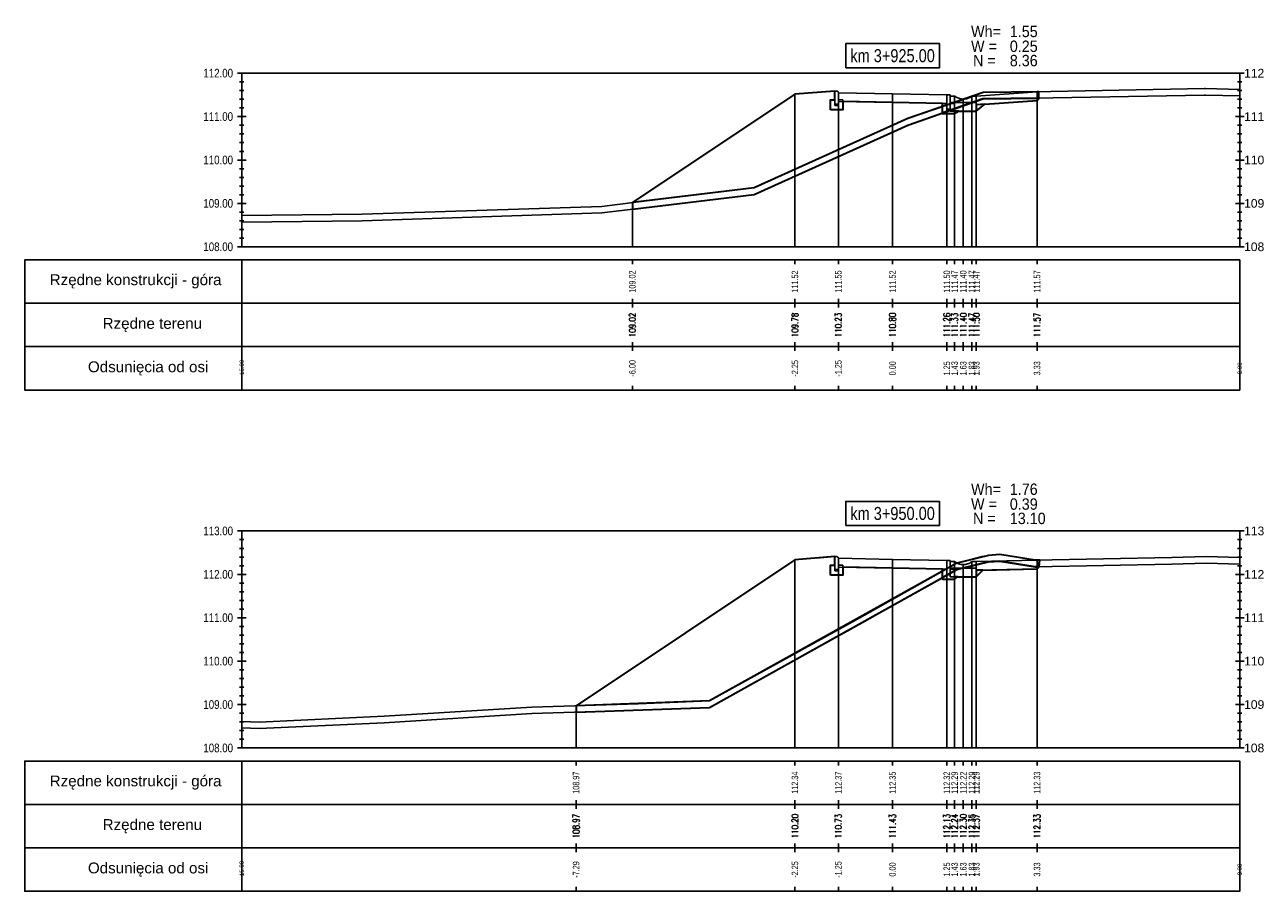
# Model space of a CAD drawing. Extents: x 7537626 to 7538805, y 5722894 to 5725486.
# Tile 6 of 105: x 7538001 to 7538029, y 5725312 to 5725332. Entities that reach past the tile are written whole.
import ezdxf

# ---------------------------------------------------------------- set-up
doc = ezdxf.new("R2010")
doc.units = 0
for name, color, linetype in [('C-DROGI-PROFILE', 7, 'Continuous'), ('C-DROGI-PROFILE-ETYKIETY', 7, 'Continuous'), ('C-DROGI-PRZEKROJE-ETYKIETY', 7, 'Continuous'), ('C-POPRZECZKA-przekrój', 2, 'Continuous'), ('C-POPRZECZKA-widok', 1, 'Continuous')]:
    doc.layers.add(name, color=color, linetype=linetype)
doc.layers.add('C-humus', color=7, linetype='Continuous', true_color=0x003df5)
doc.layers.add('C-Teren', color=7, linetype='Continuous', true_color=0x008521)
for name, color, linetype, lineweight, plot in [('D-1.pow. hum.', 7, 'Continuous', 30, False), ('D-2.wykop', 30, 'Continuous', 30, False), ('D-3.nasyp', 4, 'Continuous', 30, False)]:
    doc.layers.add(name, color=color, linetype=linetype, lineweight=lineweight, plot=plot)
doc.layers.add('D-roboty-ziemne-opis', color=2, linetype='Continuous', lineweight=30)
doc.styles.add('2mm08', font='arial.ttf', dxfattribs={"width": 0.8})
doc.styles.get("Standard").update_dxf_attribs({"font": 'arial.ttf'})

msp = doc.modelspace()

# ---------------------------------------------------------------- linework, layer by layer
at = {"layer": 'C-DROGI-PROFILE', "color": 7, "linetype": 'Continuous', "lineweight": -3}
for p, q in [((7538014.772, 5725327.024), (7538014.772, 5725326.924)), ((7538018.519, 5725327.024), (7538018.519, 5725326.924)), ((7538019.519, 5725327.024), (7538019.519, 5725326.924)), ((7538020.769, 5725327.024), (7538020.769, 5725326.924)), ((7538022.019, 5725327.024), (7538022.019, 5725326.924)), ((7538022.199, 5725327.024), (7538022.199, 5725326.924)), ((7538022.399, 5725327.024), (7538022.399, 5725326.924)), ((7538022.599, 5725327.024), (7538022.599, 5725326.924)), ((7538022.699, 5725327.024), (7538022.699, 5725326.924)), ((7538024.099, 5725327.024), (7538024.099, 5725326.924)), ((7538014.772, 5725326.024), (7538014.772, 5725326.124)), ((7538014.772, 5725326.024), (7538014.772, 5725325.924)), ((7538018.519, 5725326.024), (7538018.519, 5725326.124)), ((7538018.519, 5725326.024), (7538018.519, 5725325.924)), ((7538019.519, 5725326.024), (7538019.519, 5725326.124)), ((7538019.519, 5725326.024), (7538019.519, 5725325.924)), ((7538020.769, 5725326.024), (7538020.769, 5725326.124)), ((7538020.769, 5725326.024), (7538020.769, 5725325.924)), ((7538022.019, 5725326.024), (7538022.019, 5725326.124)), ((7538022.019, 5725326.024), (7538022.019, 5725325.924)), ((7538022.199, 5725326.024), (7538022.199, 5725326.124)), ((7538022.199, 5725326.024), (7538022.199, 5725325.924)), ((7538022.399, 5725326.024), (7538022.399, 5725326.124)), ((7538022.399, 5725326.024), (7538022.399, 5725325.924)), ((7538022.599, 5725326.024), (7538022.599, 5725326.124)), ((7538022.599, 5725326.024), (7538022.599, 5725325.924)), ((7538022.699, 5725326.024), (7538022.699, 5725326.124)), ((7538022.699, 5725326.024), (7538022.699, 5725325.924)), ((7538024.099, 5725326.024), (7538024.099, 5725326.124)), ((7538024.099, 5725326.024), (7538024.099, 5725325.924)), ((7538014.772, 5725325.024), (7538014.772, 5725325.124)), ((7538014.772, 5725325.024), (7538014.772, 5725324.924)), ((7538018.519, 5725325.024), (7538018.519, 5725325.124)), ((7538018.519, 5725325.024), (7538018.519, 5725324.924)), ((7538019.519, 5725325.024), (7538019.519, 5725325.124)), ((7538019.519, 5725325.024), (7538019.519, 5725324.924)), ((7538020.769, 5725325.024), (7538020.769, 5725325.124)), ((7538020.769, 5725325.024), (7538020.769, 5725324.924)), ((7538022.019, 5725325.024), (7538022.019, 5725325.124)), ((7538022.019, 5725325.024), (7538022.019, 5725324.924)), ((7538022.199, 5725325.024), (7538022.199, 5725325.124)), ((7538022.199, 5725325.024), (7538022.199, 5725324.924)), ((7538022.399, 5725325.024), (7538022.399, 5725325.124)), ((7538022.399, 5725325.024), (7538022.399, 5725324.924)), ((7538022.599, 5725325.024), (7538022.599, 5725325.124)), ((7538022.599, 5725325.024), (7538022.599, 5725324.924)), ((7538022.699, 5725325.024), (7538022.699, 5725325.124)), ((7538022.699, 5725325.024), (7538022.699, 5725324.924)), ((7538024.099, 5725325.024), (7538024.099, 5725325.124)), ((7538024.099, 5725325.024), (7538024.099, 5725324.924)), ((7538014.772, 5725324.024), (7538014.772, 5725324.124)), ((7538018.519, 5725324.024), (7538018.519, 5725324.124)), ((7538019.519, 5725324.024), (7538019.519, 5725324.124)), ((7538020.769, 5725324.024), (7538020.769, 5725324.124)), ((7538022.019, 5725324.024), (7538022.019, 5725324.124)), ((7538022.199, 5725324.024), (7538022.199, 5725324.124)), ((7538022.399, 5725324.024), (7538022.399, 5725324.124)), ((7538022.599, 5725324.024), (7538022.599, 5725324.124)), ((7538022.699, 5725324.024), (7538022.699, 5725324.124)), ((7538024.099, 5725324.024), (7538024.099, 5725324.124)), ((7538013.476, 5725315.477), (7538013.476, 5725315.377)), ((7538018.519, 5725315.477), (7538018.519, 5725315.377)), ((7538019.519, 5725315.477), (7538019.519, 5725315.377)), ((7538020.769, 5725315.477), (7538020.769, 5725315.377)), ((7538022.019, 5725315.477), (7538022.019, 5725315.377)), ((7538022.199, 5725315.477), (7538022.199, 5725315.377)), ((7538022.399, 5725315.477), (7538022.399, 5725315.377)), ((7538022.599, 5725315.477), (7538022.599, 5725315.377)), ((7538022.699, 5725315.477), (7538022.699, 5725315.377)), ((7538024.099, 5725315.477), (7538024.099, 5725315.377)), ((7538013.476, 5725314.477), (7538013.476, 5725314.577)), ((7538013.476, 5725314.477), (7538013.476, 5725314.377)), ((7538018.519, 5725314.477), (7538018.519, 5725314.577)), ((7538018.519, 5725314.477), (7538018.519, 5725314.377)), ((7538019.519, 5725314.477), (7538019.519, 5725314.577)), ((7538019.519, 5725314.477), (7538019.519, 5725314.377)), ((7538020.769, 5725314.477), (7538020.769, 5725314.577)), ((7538020.769, 5725314.477), (7538020.769, 5725314.377)), ((7538022.019, 5725314.477), (7538022.019, 5725314.577)), ((7538022.019, 5725314.477), (7538022.019, 5725314.377)), ((7538022.199, 5725314.477), (7538022.199, 5725314.577)), ((7538022.199, 5725314.477), (7538022.199, 5725314.377)), ((7538022.399, 5725314.477), (7538022.399, 5725314.577)), ((7538022.399, 5725314.477), (7538022.399, 5725314.377)), ((7538022.599, 5725314.477), (7538022.599, 5725314.577)), ((7538022.599, 5725314.477), (7538022.599, 5725314.377)), ((7538022.699, 5725314.477), (7538022.699, 5725314.577)), ((7538022.699, 5725314.477), (7538022.699, 5725314.377)), ((7538024.099, 5725314.477), (7538024.099, 5725314.577)), ((7538024.099, 5725314.477), (7538024.099, 5725314.377)), ((7538013.476, 5725313.477), (7538013.476, 5725313.577)), ((7538013.476, 5725313.477), (7538013.476, 5725313.377)), ((7538018.519, 5725313.477), (7538018.519, 5725313.577)), ((7538018.519, 5725313.477), (7538018.519, 5725313.377)), ((7538019.519, 5725313.477), (7538019.519, 5725313.577)), ((7538019.519, 5725313.477), (7538019.519, 5725313.377)), ((7538020.769, 5725313.477), (7538020.769, 5725313.577)), ((7538020.769, 5725313.477), (7538020.769, 5725313.377)), ((7538022.019, 5725313.477), (7538022.019, 5725313.577)), ((7538022.019, 5725313.477), (7538022.019, 5725313.377)), ((7538022.199, 5725313.477), (7538022.199, 5725313.577)), ((7538022.199, 5725313.477), (7538022.199, 5725313.377)), ((7538022.399, 5725313.477), (7538022.399, 5725313.577)), ((7538022.399, 5725313.477), (7538022.399, 5725313.377)), ((7538022.599, 5725313.477), (7538022.599, 5725313.577)), ((7538022.599, 5725313.477), (7538022.599, 5725313.377)), ((7538022.699, 5725313.477), (7538022.699, 5725313.577)), ((7538022.699, 5725313.477), (7538022.699, 5725313.377)), ((7538024.099, 5725313.477), (7538024.099, 5725313.577)), ((7538024.099, 5725313.477), (7538024.099, 5725313.377)), ((7538013.476, 5725312.477), (7538013.476, 5725312.577)), ((7538018.519, 5725312.477), (7538018.519, 5725312.577)), ((7538019.519, 5725312.477), (7538019.519, 5725312.577)), ((7538020.769, 5725312.477), (7538020.769, 5725312.577)), ((7538022.019, 5725312.477), (7538022.019, 5725312.577)), ((7538022.199, 5725312.477), (7538022.199, 5725312.577)), ((7538022.399, 5725312.477), (7538022.399, 5725312.577)), ((7538022.599, 5725312.477), (7538022.599, 5725312.577)), ((7538022.699, 5725312.477), (7538022.699, 5725312.577)), ((7538024.099, 5725312.477), (7538024.099, 5725312.577))]:
    msp.add_line(p, q, dxfattribs=at)
at = {"layer": 'C-DROGI-PROFILE', "color": 1, "linetype": 'Continuous', "lineweight": -3}
for points in [[(7538005.769, 5725326.024), (7538005.769, 5725327.024), (7538000.769, 5725327.024), (7538000.769, 5725326.024)], [(7538005.769, 5725326.024), (7538028.769, 5725326.024), (7538028.769, 5725327.024), (7538005.769, 5725327.024)], [(7538005.769, 5725325.024), (7538005.769, 5725326.024), (7538000.769, 5725326.024), (7538000.769, 5725325.024)], [(7538005.769, 5725325.024), (7538028.769, 5725325.024), (7538028.769, 5725326.024), (7538005.769, 5725326.024)], [(7538005.769, 5725324.024), (7538005.769, 5725325.024), (7538000.769, 5725325.024), (7538000.769, 5725324.024)], [(7538005.769, 5725324.024), (7538028.769, 5725324.024), (7538028.769, 5725325.024), (7538005.769, 5725325.024)], [(7538005.769, 5725314.477), (7538005.769, 5725315.477), (7538000.769, 5725315.477), (7538000.769, 5725314.477)], [(7538005.769, 5725314.477), (7538028.769, 5725314.477), (7538028.769, 5725315.477), (7538005.769, 5725315.477)], [(7538005.769, 5725313.477), (7538005.769, 5725314.477), (7538000.769, 5725314.477), (7538000.769, 5725313.477)], [(7538005.769, 5725313.477), (7538028.769, 5725313.477), (7538028.769, 5725314.477), (7538005.769, 5725314.477)], [(7538005.769, 5725312.477), (7538005.769, 5725313.477), (7538000.769, 5725313.477), (7538000.769, 5725312.477)], [(7538005.769, 5725312.477), (7538028.769, 5725312.477), (7538028.769, 5725313.477), (7538005.769, 5725313.477)]]:
    msp.add_3dface(points, dxfattribs=at)
at = {"layer": 'C-DROGI-PRZEKROJE-ETYKIETY', "color": 1, "linetype": 'Continuous', "lineweight": -3}
for p, q in [((7538018.519, 5725330.84), (7538018.519, 5725327.324)), ((7538019.519, 5725330.874), (7538019.519, 5725327.324)), ((7538020.769, 5725330.849), (7538020.769, 5725327.324)), ((7538022.019, 5725330.824), (7538022.019, 5725327.324)), ((7538022.199, 5725330.798), (7538022.199, 5725327.324)), ((7538022.599, 5725330.798), (7538022.599, 5725327.324)), ((7538022.699, 5725330.798), (7538022.699, 5725327.324)), ((7538024.099, 5725330.897), (7538024.099, 5725327.324)), ((7538022.399, 5725330.728), (7538022.399, 5725327.324)), ((7538014.772, 5725328.342), (7538014.772, 5725327.324)), ((7538018.519, 5725320.113), (7538018.519, 5725315.777)), ((7538019.519, 5725320.147), (7538019.519, 5725315.777)), ((7538020.769, 5725320.122), (7538020.769, 5725315.777)), ((7538022.019, 5725320.097), (7538022.019, 5725315.777)), ((7538022.199, 5725320.071), (7538022.199, 5725315.777)), ((7538022.399, 5725320.001), (7538022.399, 5725315.777)), ((7538022.599, 5725320.071), (7538022.599, 5725315.777)), ((7538022.699, 5725320.071), (7538022.699, 5725315.777)), ((7538024.099, 5725320.102), (7538024.099, 5725315.777)), ((7538013.476, 5725316.751), (7538013.476, 5725315.777))]:
    msp.add_line(p, q, dxfattribs=at)
at = {"layer": 'C-humus'}
for p, q in [((7538022.852, 5725330.732), (7538024.012, 5725330.746)), ((7538024.012, 5725330.746), (7538024.028, 5725330.746)), ((7538024.028, 5725330.746), (7538027.957, 5725330.819)), ((7538027.957, 5725330.819), (7538027.984, 5725330.82)), ((7538027.984, 5725330.82), (7538028.769, 5725330.8)), ((7538021.119, 5725330.127), (7538022.378, 5725330.562)), ((7538022.378, 5725330.562), (7538022.85, 5725330.731)), ((7538022.85, 5725330.731), (7538022.852, 5725330.732)), ((7538017.578, 5725328.533), (7538021.119, 5725330.127)), ((7538014.789, 5725328.194), (7538017.578, 5725328.533)), ((7538014.072, 5725328.106), (7538014.789, 5725328.194)), ((7538005.769, 5725327.893), (7538008.543, 5725327.924)), ((7538008.543, 5725327.924), (7538014.072, 5725328.106)), ((7538019.997, 5725318.62), (7538022.247, 5725319.889)), ((7538022.247, 5725319.889), (7538022.837, 5725320.036)), ((7538022.837, 5725320.036), (7538022.978, 5725320.065)), ((7538022.978, 5725320.065), (7538023.241, 5725320.083)), ((7538023.241, 5725320.083), (7538024.052, 5725319.951)), ((7538024.052, 5725319.951), (7538027.208, 5725320.013)), ((7538027.208, 5725320.013), (7538027.998, 5725320.036)), ((7538027.998, 5725320.036), (7538028.769, 5725320.014)), ((7538016.553, 5725316.71), (7538019.997, 5725318.62)), ((7538009.054, 5725316.357), (7538012.456, 5725316.568)), ((7538012.456, 5725316.568), (7538014.908, 5725316.647)), ((7538014.908, 5725316.647), (7538016.553, 5725316.71)), ((7538005.769, 5725316.241), (7538006.173, 5725316.223)), ((7538006.173, 5725316.223), (7538009.054, 5725316.357))]:
    msp.add_line(p, q, dxfattribs=at)
at = {"layer": 'C-POPRZECZKA-przekrój', "color": 2, "linetype": 'Continuous', "lineweight": -3}
for p, q in [((7538014.772, 5725328.342), (7538018.519, 5725330.84)), ((7538018.519, 5725330.84), (7538019.439, 5725330.914)), ((7538019.479, 5725330.914), (7538019.439, 5725330.914)), ((7538019.439, 5725330.914), (7538019.439, 5725330.584)), ((7538019.485, 5725330.913), (7538019.479, 5725330.914)), ((7538019.493, 5725330.911), (7538019.485, 5725330.913)), ((7538019.502, 5725330.907), (7538019.493, 5725330.911)), ((7538019.508, 5725330.902), (7538019.502, 5725330.907)), ((7538019.512, 5725330.897), (7538019.508, 5725330.902)), ((7538019.516, 5725330.889), (7538019.512, 5725330.897)), ((7538019.519, 5725330.881), (7538019.516, 5725330.889)), ((7538019.519, 5725330.874), (7538019.519, 5725330.881)), ((7538019.519, 5725330.874), (7538020.769, 5725330.849)), ((7538019.519, 5725330.874), (7538019.52, 5725330.674)), ((7538019.519, 5725330.584), (7538019.519, 5725330.874)), ((7538019.519, 5725330.874), (7538019.519, 5725330.714)), ((7538020.769, 5725330.649), (7538020.769, 5725330.849)), ((7538020.769, 5725330.849), (7538022.019, 5725330.824)), ((7538022.019, 5725330.824), (7538022.018, 5725330.624)), ((7538022.019, 5725330.824), (7538022.099, 5725330.824)), ((7538022.019, 5725330.624), (7538022.019, 5725330.824)), ((7538022.019, 5725330.824), (7538022.019, 5725330.494)), ((7538022.099, 5725330.448), (7538022.099, 5725330.824)), ((7538022.099, 5725330.798), (7538022.199, 5725330.798)), ((7538022.099, 5725330.648), (7538022.099, 5725330.798)), ((7538022.199, 5725330.798), (7538022.216, 5725330.785)), ((7538022.216, 5725330.785), (7538022.234, 5725330.774)), ((7538022.234, 5725330.774), (7538022.251, 5725330.764)), ((7538022.251, 5725330.764), (7538022.27, 5725330.755)), ((7538022.27, 5725330.755), (7538022.292, 5725330.746)), ((7538022.292, 5725330.746), (7538022.32, 5725330.738)), ((7538022.32, 5725330.738), (7538022.346, 5725330.732)), ((7538022.346, 5725330.732), (7538022.369, 5725330.729)), ((7538022.448, 5725330.732), (7538022.47, 5725330.736)), ((7538022.47, 5725330.736), (7538022.499, 5725330.744)), ((7538022.499, 5725330.744), (7538022.525, 5725330.753)), ((7538022.525, 5725330.753), (7538022.549, 5725330.765)), ((7538022.549, 5725330.765), (7538022.568, 5725330.776)), ((7538022.568, 5725330.776), (7538022.583, 5725330.786)), ((7538022.583, 5725330.786), (7538022.599, 5725330.798)), ((7538022.599, 5725330.798), (7538022.699, 5725330.798)), ((7538022.699, 5725330.798), (7538022.699, 5725330.648)), ((7538019.339, 5725330.484), (7538019.339, 5725330.714)), ((7538019.339, 5725330.714), (7538019.439, 5725330.714)), ((7538019.619, 5725330.484), (7538019.339, 5725330.484)), ((7538019.439, 5725330.714), (7538019.439, 5725330.614)), ((7538019.439, 5725330.614), (7538019.519, 5725330.614)), ((7538019.439, 5725330.584), (7538019.519, 5725330.584)), ((7538019.519, 5725330.714), (7538019.619, 5725330.714)), ((7538019.52, 5725330.674), (7538020.769, 5725330.649)), ((7538019.619, 5725330.714), (7538019.619, 5725330.484)), ((7538020.769, 5725330.649), (7538022.018, 5725330.624)), ((7538021.919, 5725330.394), (7538021.919, 5725330.624)), ((7538021.919, 5725330.624), (7538022.019, 5725330.624)), ((7538022.019, 5725330.494), (7538022.099, 5725330.494)), ((7538022.699, 5725330.648), (7538022.099, 5725330.648)), ((7538022.099, 5725330.624), (7538022.199, 5725330.624)), ((7538022.099, 5725330.494), (7538022.099, 5725330.624)), ((7538022.099, 5725330.448), (7538022.699, 5725330.448)), ((7538022.199, 5725330.624), (7538022.199, 5725330.394)), ((7538022.369, 5725330.729), (7538022.399, 5725330.728)), ((7538022.399, 5725330.728), (7538022.422, 5725330.729)), ((7538022.422, 5725330.729), (7538022.448, 5725330.732)), ((7538022.699, 5725330.448), (7538022.699, 5725330.648)), ((7538022.199, 5725330.394), (7538021.919, 5725330.394)), ((7538018.519, 5725320.113), (7538019.439, 5725320.187)), ((7538019.019, 5725320.153), (7538019.439, 5725320.187)), ((7538019.479, 5725320.187), (7538019.439, 5725320.187)), ((7538019.439, 5725320.187), (7538019.439, 5725319.857)), ((7538019.485, 5725320.186), (7538019.479, 5725320.187)), ((7538019.493, 5725320.184), (7538019.485, 5725320.186)), ((7538019.502, 5725320.18), (7538019.493, 5725320.184)), ((7538019.508, 5725320.175), (7538019.502, 5725320.18)), ((7538019.512, 5725320.17), (7538019.508, 5725320.175)), ((7538013.476, 5725316.751), (7538018.519, 5725320.113)), ((7538019.339, 5725319.757), (7538019.339, 5725319.987)), ((7538019.339, 5725319.987), (7538019.439, 5725319.987)), ((7538019.439, 5725319.987), (7538019.439, 5725319.887)), ((7538019.439, 5725319.887), (7538019.519, 5725319.887)), ((7538019.516, 5725320.162), (7538019.512, 5725320.17)), ((7538019.519, 5725320.154), (7538019.516, 5725320.162)), ((7538019.519, 5725320.147), (7538019.519, 5725320.154)), ((7538019.519, 5725320.147), (7538020.769, 5725320.122)), ((7538019.519, 5725320.147), (7538019.52, 5725319.947)), ((7538019.519, 5725319.857), (7538019.519, 5725320.147)), ((7538019.519, 5725320.147), (7538019.519, 5725319.987)), ((7538019.519, 5725319.987), (7538019.619, 5725319.987)), ((7538019.52, 5725319.947), (7538020.769, 5725319.922)), ((7538019.619, 5725319.987), (7538019.619, 5725319.757)), ((7538020.769, 5725319.922), (7538020.769, 5725320.122)), ((7538020.769, 5725320.122), (7538022.019, 5725320.097)), ((7538020.769, 5725319.922), (7538022.018, 5725319.897)), ((7538021.919, 5725319.667), (7538021.919, 5725319.897)), ((7538021.919, 5725319.897), (7538022.019, 5725319.897)), ((7538022.019, 5725320.097), (7538022.018, 5725319.897)), ((7538022.019, 5725320.097), (7538022.099, 5725320.097)), ((7538022.019, 5725319.897), (7538022.019, 5725320.097)), ((7538022.019, 5725320.097), (7538022.019, 5725319.767)), ((7538022.099, 5725319.721), (7538022.099, 5725320.097)), ((7538022.099, 5725320.071), (7538022.199, 5725320.071)), ((7538022.099, 5725319.921), (7538022.099, 5725320.071)), ((7538022.699, 5725319.921), (7538022.099, 5725319.921)), ((7538022.099, 5725319.897), (7538022.199, 5725319.897)), ((7538022.099, 5725319.767), (7538022.099, 5725319.897)), ((7538022.199, 5725320.071), (7538022.216, 5725320.058)), ((7538022.199, 5725319.897), (7538022.199, 5725319.667)), ((7538022.216, 5725320.058), (7538022.234, 5725320.047)), ((7538022.234, 5725320.047), (7538022.251, 5725320.037)), ((7538022.251, 5725320.037), (7538022.27, 5725320.028)), ((7538022.27, 5725320.028), (7538022.292, 5725320.019)), ((7538022.292, 5725320.019), (7538022.32, 5725320.011)), ((7538022.32, 5725320.011), (7538022.346, 5725320.005)), ((7538022.346, 5725320.005), (7538022.369, 5725320.002)), ((7538022.369, 5725320.002), (7538022.399, 5725320.001)), ((7538022.399, 5725320.001), (7538022.422, 5725320.002)), ((7538022.422, 5725320.002), (7538022.448, 5725320.005)), ((7538022.448, 5725320.005), (7538022.47, 5725320.009)), ((7538022.47, 5725320.009), (7538022.499, 5725320.017)), ((7538022.499, 5725320.017), (7538022.525, 5725320.026)), ((7538022.525, 5725320.026), (7538022.549, 5725320.038)), ((7538022.549, 5725320.038), (7538022.568, 5725320.049)), ((7538022.568, 5725320.049), (7538022.583, 5725320.059)), ((7538022.583, 5725320.059), (7538022.599, 5725320.071)), ((7538022.599, 5725320.071), (7538022.699, 5725320.071)), ((7538022.699, 5725320.071), (7538022.699, 5725319.921)), ((7538022.699, 5725319.721), (7538022.699, 5725319.921)), ((7538019.619, 5725319.757), (7538019.339, 5725319.757)), ((7538019.439, 5725319.857), (7538019.519, 5725319.857)), ((7538022.199, 5725319.667), (7538021.919, 5725319.667)), ((7538022.019, 5725319.767), (7538022.099, 5725319.767)), ((7538022.099, 5725319.721), (7538022.699, 5725319.721))]:
    msp.add_line(p, q, dxfattribs=at)
at = {"layer": 'C-POPRZECZKA-przekrój'}
for points in [[(7538022.699, 5725330.798), (7538024.099, 5725330.897)], [(7538022.713, 5725330.598), (7538024.113, 5725330.698)], [(7538024.099, 5725320.102), (7538022.699, 5725320.071)], [(7538024.104, 5725319.902), (7538022.704, 5725319.871)]]:
    msp.add_lwpolyline(points, dxfattribs=at)
at = {"layer": 'C-POPRZECZKA-widok', "color": 1, "linetype": 'Continuous', "lineweight": -3}
for p, q in [((7538005.669, 5725331.324), (7538028.869, 5725331.324)), ((7538005.769, 5725327.324), (7538005.769, 5725331.324)), ((7538028.769, 5725327.324), (7538028.769, 5725331.324)), ((7538005.719, 5725331.124), (7538005.819, 5725331.124)), ((7538028.719, 5725331.124), (7538028.819, 5725331.124)), ((7538005.719, 5725330.924), (7538005.819, 5725330.924)), ((7538028.719, 5725330.924), (7538028.819, 5725330.924)), ((7538005.719, 5725330.724), (7538005.819, 5725330.724)), ((7538005.719, 5725330.524), (7538005.819, 5725330.524)), ((7538028.719, 5725330.724), (7538028.819, 5725330.724)), ((7538028.719, 5725330.524), (7538028.819, 5725330.524)), ((7538005.669, 5725330.324), (7538005.869, 5725330.324)), ((7538005.719, 5725330.324), (7538005.819, 5725330.324)), ((7538028.669, 5725330.324), (7538028.869, 5725330.324)), ((7538028.719, 5725330.324), (7538028.819, 5725330.324)), ((7538005.719, 5725330.124), (7538005.819, 5725330.124)), ((7538005.719, 5725329.924), (7538005.819, 5725329.924)), ((7538028.719, 5725330.124), (7538028.819, 5725330.124)), ((7538028.719, 5725329.924), (7538028.819, 5725329.924)), ((7538005.719, 5725329.724), (7538005.819, 5725329.724)), ((7538028.719, 5725329.724), (7538028.819, 5725329.724)), ((7538005.669, 5725329.324), (7538005.869, 5725329.324)), ((7538005.719, 5725329.524), (7538005.819, 5725329.524)), ((7538005.719, 5725329.324), (7538005.819, 5725329.324)), ((7538028.669, 5725329.324), (7538028.869, 5725329.324)), ((7538028.719, 5725329.524), (7538028.819, 5725329.524)), ((7538028.719, 5725329.324), (7538028.819, 5725329.324)), ((7538005.719, 5725329.124), (7538005.819, 5725329.124)), ((7538028.719, 5725329.124), (7538028.819, 5725329.124)), ((7538005.719, 5725328.924), (7538005.819, 5725328.924)), ((7538028.719, 5725328.924), (7538028.819, 5725328.924)), ((7538005.719, 5725328.724), (7538005.819, 5725328.724)), ((7538005.719, 5725328.524), (7538005.819, 5725328.524)), ((7538028.719, 5725328.724), (7538028.819, 5725328.724)), ((7538028.719, 5725328.524), (7538028.819, 5725328.524)), ((7538005.669, 5725328.324), (7538005.869, 5725328.324)), ((7538005.719, 5725328.324), (7538005.819, 5725328.324)), ((7538028.669, 5725328.324), (7538028.869, 5725328.324)), ((7538028.719, 5725328.324), (7538028.819, 5725328.324)), ((7538005.719, 5725328.124), (7538005.819, 5725328.124)), ((7538005.719, 5725327.924), (7538005.819, 5725327.924)), ((7538028.719, 5725328.124), (7538028.819, 5725328.124)), ((7538028.719, 5725327.924), (7538028.819, 5725327.924)), ((7538005.719, 5725327.724), (7538005.819, 5725327.724)), ((7538028.719, 5725327.724), (7538028.819, 5725327.724)), ((7538005.669, 5725327.324), (7538028.869, 5725327.324)), ((7538005.719, 5725327.524), (7538005.819, 5725327.524)), ((7538028.719, 5725327.524), (7538028.819, 5725327.524)), ((7538005.669, 5725320.777), (7538028.869, 5725320.777)), ((7538005.769, 5725315.777), (7538005.769, 5725320.777)), ((7538028.769, 5725315.777), (7538028.769, 5725320.777)), ((7538005.719, 5725320.577), (7538005.819, 5725320.577)), ((7538028.719, 5725320.577), (7538028.819, 5725320.577)), ((7538005.719, 5725320.377), (7538005.819, 5725320.377)), ((7538005.719, 5725320.177), (7538005.819, 5725320.177)), ((7538028.719, 5725320.377), (7538028.819, 5725320.377)), ((7538028.719, 5725320.177), (7538028.819, 5725320.177)), ((7538005.719, 5725319.977), (7538005.819, 5725319.977)), ((7538028.719, 5725319.977), (7538028.819, 5725319.977)), ((7538005.669, 5725319.777), (7538005.869, 5725319.777)), ((7538005.719, 5725319.777), (7538005.819, 5725319.777)), ((7538028.669, 5725319.777), (7538028.869, 5725319.777)), ((7538028.719, 5725319.777), (7538028.819, 5725319.777)), ((7538005.719, 5725319.577), (7538005.819, 5725319.577)), ((7538005.719, 5725319.377), (7538005.819, 5725319.377)), ((7538028.719, 5725319.577), (7538028.819, 5725319.577)), ((7538028.719, 5725319.377), (7538028.819, 5725319.377)), ((7538005.719, 5725319.177), (7538005.819, 5725319.177)), ((7538028.719, 5725319.177), (7538028.819, 5725319.177)), ((7538005.669, 5725318.777), (7538005.869, 5725318.777)), ((7538005.719, 5725318.977), (7538005.819, 5725318.977)), ((7538005.719, 5725318.777), (7538005.819, 5725318.777)), ((7538028.669, 5725318.777), (7538028.869, 5725318.777)), ((7538028.719, 5725318.977), (7538028.819, 5725318.977)), ((7538028.719, 5725318.777), (7538028.819, 5725318.777)), ((7538005.719, 5725318.577), (7538005.819, 5725318.577)), ((7538028.719, 5725318.577), (7538028.819, 5725318.577)), ((7538005.719, 5725318.377), (7538005.819, 5725318.377)), ((7538005.719, 5725318.177), (7538005.819, 5725318.177)), ((7538028.719, 5725318.377), (7538028.819, 5725318.377)), ((7538028.719, 5725318.177), (7538028.819, 5725318.177)), ((7538005.719, 5725317.977), (7538005.819, 5725317.977)), ((7538028.719, 5725317.977), (7538028.819, 5725317.977)), ((7538005.669, 5725317.777), (7538005.869, 5725317.777)), ((7538005.719, 5725317.777), (7538005.819, 5725317.777)), ((7538028.669, 5725317.777), (7538028.869, 5725317.777)), ((7538028.719, 5725317.777), (7538028.819, 5725317.777)), ((7538005.719, 5725317.577), (7538005.819, 5725317.577)), ((7538005.719, 5725317.377), (7538005.819, 5725317.377)), ((7538028.719, 5725317.577), (7538028.819, 5725317.577)), ((7538028.719, 5725317.377), (7538028.819, 5725317.377)), ((7538005.719, 5725317.177), (7538005.819, 5725317.177)), ((7538028.719, 5725317.177), (7538028.819, 5725317.177)), ((7538005.669, 5725316.777), (7538005.869, 5725316.777)), ((7538005.719, 5725316.977), (7538005.819, 5725316.977)), ((7538005.719, 5725316.777), (7538005.819, 5725316.777)), ((7538028.669, 5725316.777), (7538028.869, 5725316.777)), ((7538028.719, 5725316.977), (7538028.819, 5725316.977)), ((7538028.719, 5725316.777), (7538028.819, 5725316.777)), ((7538005.719, 5725316.577), (7538005.819, 5725316.577)), ((7538028.719, 5725316.577), (7538028.819, 5725316.577)), ((7538005.719, 5725316.377), (7538005.819, 5725316.377)), ((7538005.719, 5725316.177), (7538005.819, 5725316.177)), ((7538028.719, 5725316.377), (7538028.819, 5725316.377)), ((7538028.719, 5725316.177), (7538028.819, 5725316.177)), ((7538005.719, 5725315.977), (7538005.819, 5725315.977)), ((7538028.719, 5725315.977), (7538028.819, 5725315.977)), ((7538005.669, 5725315.777), (7538028.869, 5725315.777))]:
    msp.add_line(p, q, dxfattribs=at)
at = {"layer": 'C-POPRZECZKA-widok', "color": 3, "linetype": 'Continuous', "lineweight": -3}
for points in [[(7538019.69, 5725331.449), (7538021.849, 5725331.449), (7538021.849, 5725332.006), (7538019.69, 5725332.006)], [(7538019.69, 5725320.902), (7538021.849, 5725320.902), (7538021.849, 5725321.458), (7538019.69, 5725321.458)]]:
    msp.add_3dface(points, dxfattribs=at)
at = {"layer": 'C-Teren'}
for p, q in [((7538022.378, 5725330.712), (7538022.85, 5725330.881)), ((7538022.85, 5725330.881), (7538022.852, 5725330.882)), ((7538022.852, 5725330.882), (7538024.012, 5725330.896)), ((7538024.012, 5725330.896), (7538024.028, 5725330.896)), ((7538024.028, 5725330.896), (7538027.957, 5725330.969)), ((7538027.957, 5725330.969), (7538027.984, 5725330.97)), ((7538027.984, 5725330.97), (7538028.769, 5725330.95)), ((7538021.119, 5725330.277), (7538022.378, 5725330.712)), ((7538017.578, 5725328.683), (7538021.119, 5725330.277)), ((7538014.789, 5725328.344), (7538017.578, 5725328.683)), ((7538008.543, 5725328.074), (7538014.072, 5725328.256)), ((7538014.072, 5725328.256), (7538014.789, 5725328.344)), ((7538005.769, 5725328.043), (7538008.543, 5725328.074)), ((7538022.247, 5725320.039), (7538022.837, 5725320.186)), ((7538022.837, 5725320.186), (7538022.978, 5725320.215)), ((7538022.978, 5725320.215), (7538023.241, 5725320.233)), ((7538023.241, 5725320.233), (7538024.052, 5725320.101)), ((7538027.208, 5725320.163), (7538027.998, 5725320.186)), ((7538027.998, 5725320.186), (7538028.769, 5725320.164)), ((7538019.997, 5725318.77), (7538022.247, 5725320.039)), ((7538024.052, 5725320.101), (7538027.208, 5725320.163)), ((7538016.553, 5725316.86), (7538019.997, 5725318.77)), ((7538012.456, 5725316.718), (7538014.908, 5725316.797)), ((7538014.908, 5725316.797), (7538016.553, 5725316.86)), ((7538006.173, 5725316.373), (7538009.054, 5725316.507)), ((7538009.054, 5725316.507), (7538012.456, 5725316.718)), ((7538005.769, 5725316.391), (7538006.173, 5725316.373))]:
    msp.add_line(p, q, dxfattribs=at)
at = {"layer": 'D-1.pow. hum.'}
for points in [[(7538014.772, 5725328.342), (7538014.772, 5725328.192), (7538017.578, 5725328.533), (7538021.119, 5725330.127), (7538022.85, 5725330.731), (7538024.136, 5725330.748), (7538024.139, 5725330.898), (7538022.853, 5725330.882), (7538021.119, 5725330.277), (7538017.578, 5725328.683), (7538014.772, 5725328.342)], [(7538013.476, 5725316.751), (7538013.476, 5725316.601), (7538016.553, 5725316.71), (7538022.247, 5725319.889), (7538022.978, 5725320.065), (7538023.241, 5725320.083), (7538024.052, 5725319.951), (7538024.15, 5725319.953), (7538024.159, 5725320.104), (7538024.052, 5725320.101), (7538023.241, 5725320.233), (7538022.978, 5725320.215), (7538022.247, 5725320.039), (7538016.553, 5725316.86), (7538013.476, 5725316.751)]]:
    msp.add_lwpolyline(points, dxfattribs=at)
at = {"layer": 'D-2.wykop'}
for points in [[(7538021.903, 5725330.401), (7538021.922, 5725330.394), (7538022.197, 5725330.394), (7538022.285, 5725330.448), (7538022.699, 5725330.448), (7538022.896, 5725330.611), (7538024.099, 5725330.697), (7538024.136, 5725330.748), (7538022.85, 5725330.731), (7538021.903, 5725330.401)], [(7538021.896, 5725319.691), (7538021.919, 5725319.667), (7538022.199, 5725319.667), (7538022.263, 5725319.721), (7538022.699, 5725319.721), (7538022.851, 5725319.874), (7538024.099, 5725319.902), (7538024.15, 5725319.953), (7538024.052, 5725319.951), (7538023.242, 5725320.083), (7538022.978, 5725320.065), (7538022.247, 5725319.889), (7538021.896, 5725319.691)]]:
    msp.add_lwpolyline(points, dxfattribs=at)
at = {"layer": 'D-3.nasyp'}
for points in [[(7538019.339, 5725330.484), (7538019.339, 5725330.714), (7538019.439, 5725330.714), (7538019.439, 5725330.914), (7538018.519, 5725330.84), (7538014.772, 5725328.342), (7538014.772, 5725328.192), (7538017.578, 5725328.533), (7538021.119, 5725330.127), (7538021.903, 5725330.401), (7538021.919, 5725330.394), (7538021.919, 5725330.624), (7538019.619, 5725330.672), (7538019.619, 5725330.484), (7538019.339, 5725330.484)], [(7538024.099, 5725330.897), (7538024.099, 5725330.694), (7538024.136, 5725330.748), (7538024.139, 5725330.898), (7538024.099, 5725330.897)], [(7538022.2, 5725330.448), (7538022.197, 5725330.394), (7538022.285, 5725330.448), (7538022.2, 5725330.448)], [(7538022.896, 5725330.611), (7538022.699, 5725330.595), (7538022.699, 5725330.448), (7538022.896, 5725330.611)], [(7538019.339, 5725319.757), (7538019.339, 5725319.987), (7538019.439, 5725319.987), (7538019.439, 5725320.187), (7538018.519, 5725320.113), (7538013.476, 5725316.751), (7538013.476, 5725316.601), (7538016.553, 5725316.71), (7538021.894, 5725319.692), (7538021.919, 5725319.667), (7538021.919, 5725319.897), (7538019.619, 5725319.945), (7538019.619, 5725319.757), (7538019.339, 5725319.757)], [(7538024.099, 5725320.102), (7538024.099, 5725319.902), (7538024.15, 5725319.953), (7538024.159, 5725320.104), (7538024.099, 5725320.102)], [(7538022.199, 5725319.721), (7538022.199, 5725319.667), (7538022.263, 5725319.721), (7538022.199, 5725319.721)], [(7538022.851, 5725319.874), (7538022.699, 5725319.871), (7538022.699, 5725319.721), (7538022.851, 5725319.874)]]:
    msp.add_lwpolyline(points, dxfattribs=at)

# ---------------------------------------------------------------- texts
at = {"layer": 'C-DROGI-PROFILE', "color": 2}
for s, p in [('Rzędne konstrukcji - góra', (7538001.344, 5725326.441)), ('Rzędne terenu', (7538002.564, 5725325.435)), ('Odsunięcia od osi', (7538002.225, 5725324.435)), ('Rzędne konstrukcji - góra', (7538001.344, 5725314.893)), ('Rzędne terenu', (7538002.564, 5725313.888)), ('Odsunięcia od osi', (7538002.225, 5725312.888))]:
    msp.add_text(s, height=0.25, dxfattribs=at).set_placement(p)
at = {"layer": 'C-DROGI-PROFILE-ETYKIETY', "color": 1, "linetype": 'Continuous', "lineweight": -3, "char_height": 0.15, "attachment_point": 5, "rotation": 90, "style": '2mm08'}
for s, insert in [('109.02', (7538014.772, 5725326.524)), ('111.52', (7538018.519, 5725326.524)), ('111.55', (7538019.519, 5725326.524)), ('111.52', (7538020.769, 5725326.524)), ('111.50', (7538022.019, 5725326.524)), ('111.47', (7538022.199, 5725326.524)), ('111.40', (7538022.399, 5725326.524)), ('111.47', (7538022.599, 5725326.524)), ('111.47', (7538022.699, 5725326.524)), ('111.57', (7538024.099, 5725326.524)), ('{\\Fsimplex|c238;109.02}', (7538014.772, 5725325.524)), ('{\\Fsimplex|c238;109.78}', (7538018.519, 5725325.524)), ('{\\Fsimplex.shx|c238;110.23}', (7538019.519, 5725325.524)), ('{\\Fsimplex.shx|c238;110.80}', (7538020.769, 5725325.524)), ('{\\Fsimplex.shx|c238;111.26}', (7538022.019, 5725325.524)), ('{\\Fsimplex.shx|c238;111.33}', (7538022.199, 5725325.524)), ('{\\Fsimplex.shx|c238;111.40}', (7538022.399, 5725325.524)), ('{\\Fsimplex.shx|c238;111.47}', (7538022.599, 5725325.524)), ('{\\Fsimplex.shx|c238;111.50}', (7538022.699, 5725325.524)), ('{\\Fsimplex|c238;111.57}', (7538024.099, 5725325.524)), ('-6.00', (7538014.772, 5725324.524)), ('-2.25', (7538018.519, 5725324.524)), ('-1.25', (7538019.519, 5725324.524)), ('0.00', (7538020.769, 5725324.524)), ('1.25', (7538022.019, 5725324.524)), ('1.43', (7538022.199, 5725324.524)), ('1.63', (7538022.399, 5725324.524)), ('1.83', (7538022.599, 5725324.524)), ('1.93', (7538022.699, 5725324.524)), ('3.33', (7538024.099, 5725324.524)), ('108.97', (7538013.476, 5725314.977)), ('112.34', (7538018.519, 5725314.977)), ('112.37', (7538019.519, 5725314.977)), ('112.35', (7538020.769, 5725314.977)), ('112.32', (7538022.019, 5725314.977)), ('112.29', (7538022.199, 5725314.977)), ('112.22', (7538022.399, 5725314.977)), ('112.29', (7538022.599, 5725314.977)), ('112.29', (7538022.699, 5725314.977)), ('112.33', (7538024.099, 5725314.977)), ('{\\Fsimplex|c238;108.97}', (7538013.476, 5725313.977)), ('{\\Fsimplex|c238;110.20}', (7538018.519, 5725313.977)), ('{\\Fsimplex.shx|c238;110.73}', (7538019.519, 5725313.977)), ('{\\Fsimplex.shx|c238;111.43}', (7538020.769, 5725313.977)), ('{\\Fsimplex.shx|c238;112.13}', (7538022.019, 5725313.977)), ('{\\Fsimplex.shx|c238;112.24}', (7538022.199, 5725313.977)), ('{\\Fsimplex.shx|c238;112.30}', (7538022.399, 5725313.977)), ('{\\Fsimplex.shx|c238;112.35}', (7538022.599, 5725313.977)), ('{\\Fsimplex.shx|c238;112.37}', (7538022.699, 5725313.977)), ('{\\Fsimplex|c238;112.33}', (7538024.099, 5725313.977)), ('-7.29', (7538013.476, 5725312.977)), ('-2.25', (7538018.519, 5725312.977)), ('-1.25', (7538019.519, 5725312.977)), ('0.00', (7538020.769, 5725312.977)), ('1.25', (7538022.019, 5725312.977)), ('1.43', (7538022.199, 5725312.977)), ('1.63', (7538022.399, 5725312.977)), ('1.83', (7538022.599, 5725312.977)), ('1.93', (7538022.699, 5725312.977)), ('3.33', (7538024.099, 5725312.977))]:
    msp.add_mtext(s, dxfattribs=dict(at, insert=insert))
at = {"layer": 'C-DROGI-PROFILE-ETYKIETY', "color": 7, "linetype": 'Continuous', "lineweight": -3, "char_height": 0.1, "attachment_point": 5, "rotation": 90, "style": '2mm08'}
for s, insert in [('-15.00', (7538005.769, 5725324.524)), ('8.00', (7538028.769, 5725324.524)), ('-15.00', (7538005.769, 5725312.977)), ('8.00', (7538028.769, 5725312.977))]:
    msp.add_mtext(s, dxfattribs=dict(at, insert=insert))
at = {"layer": 'C-POPRZECZKA-widok', "color": 3, "linetype": 'Continuous', "lineweight": -3, "char_height": 0.3, "attachment_point": 8, "style": '2mm08'}
for s, insert in [('km 3+925.00', (7538020.769, 5725331.574)), ('km 3+950.00', (7538020.769, 5725321.027))]:
    msp.add_mtext(s, dxfattribs=dict(at, insert=insert))
at = {"layer": 'C-POPRZECZKA-widok', "color": 1, "linetype": 'Continuous', "lineweight": -3, "char_height": 0.2, "attachment_point": 6, "style": '2mm08'}
for s, insert in [('112.00', (7538005.569, 5725331.324)), ('111.00', (7538005.569, 5725330.324)), ('110.00', (7538005.569, 5725329.324)), ('109.00', (7538005.569, 5725328.324)), ('108.00', (7538005.569, 5725327.324)), ('113.00', (7538005.569, 5725320.777)), ('112.00', (7538005.569, 5725319.777)), ('111.00', (7538005.569, 5725318.777)), ('110.00', (7538005.569, 5725317.777)), ('109.00', (7538005.569, 5725316.777)), ('108.00', (7538005.569, 5725315.777))]:
    msp.add_mtext(s, dxfattribs=dict(at, insert=insert))
at = {"layer": 'C-POPRZECZKA-widok', "color": 1, "linetype": 'Continuous', "lineweight": -3, "char_height": 0.2, "attachment_point": 4}
for s, insert in [('112', (7538028.869, 5725331.324)), ('111', (7538028.869, 5725330.324)), ('110', (7538028.869, 5725329.324)), ('109', (7538028.869, 5725328.324)), ('108', (7538028.869, 5725327.324)), ('113', (7538028.869, 5725320.777)), ('112', (7538028.869, 5725319.777)), ('111', (7538028.869, 5725318.777)), ('110', (7538028.869, 5725317.777)), ('109', (7538028.869, 5725316.777)), ('108', (7538028.869, 5725315.777))]:
    msp.add_mtext(s, dxfattribs=dict(at, insert=insert))
at = {"layer": 'D-roboty-ziemne-opis', "lineweight": 25, "width": 0.9}
for s, p in [('Wh=', (7538022.577, 5725332.155)), ('1.55', (7538023.471, 5725332.155)), ('W =', (7538022.577, 5725331.814)), ('0.25', (7538023.471, 5725331.814)), ('N =', (7538022.625, 5725331.484)), ('8.36', (7538023.471, 5725331.484)), ('Wh=', (7538022.577, 5725321.608)), ('1.76', (7538023.471, 5725321.608)), ('W =', (7538022.577, 5725321.266)), ('0.39', (7538023.471, 5725321.266)), ('N =', (7538022.625, 5725320.936)), ('13.10', (7538023.471, 5725320.936))]:
    msp.add_text(s, height=0.2625, dxfattribs=at).set_placement(p)

doc.saveas('drawing.dxf')
